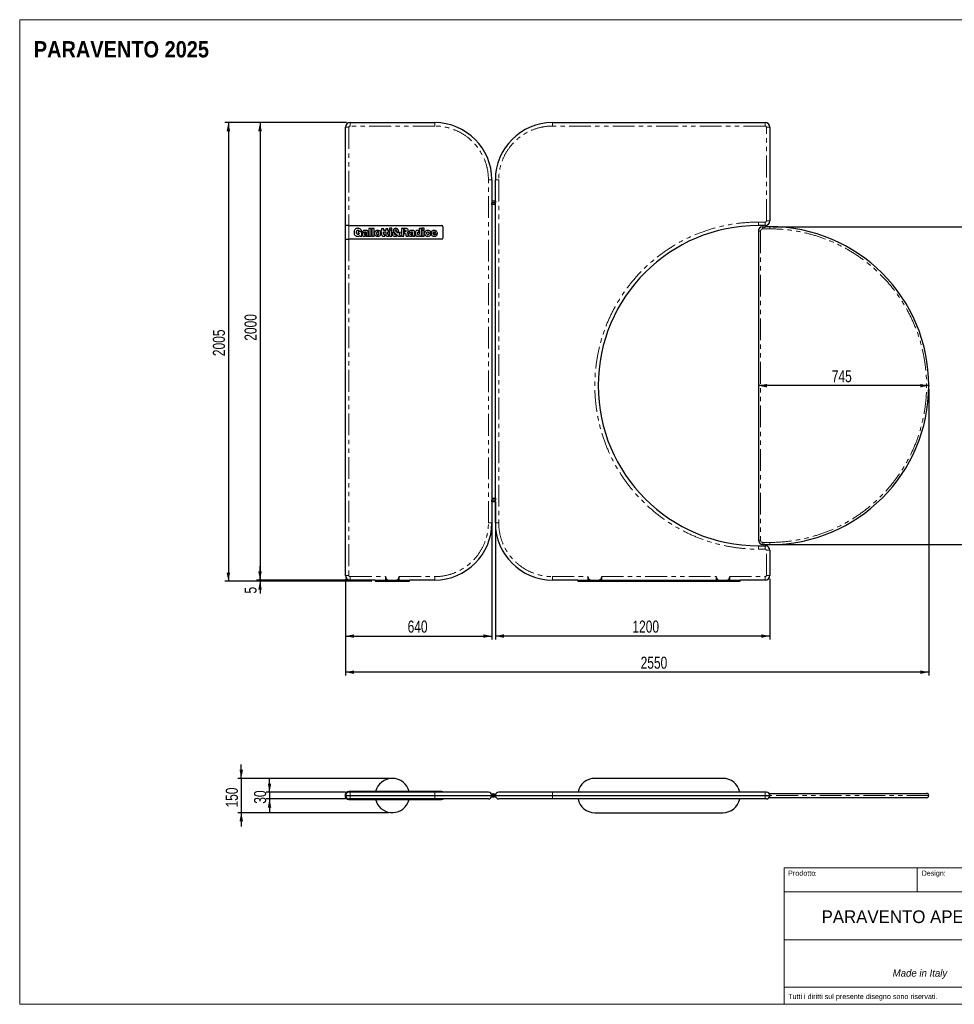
# Model space of a CAD drawing. Header units: millimetres. Extents: x 75 to 6225, y 75 to 4380.
# Tile 1 of 2: x 75 to 4161, y 75 to 4380. Entities that reach past the tile are written whole.
import ezdxf

# ---------------------------------------------------------------- set-up
doc = ezdxf.new("R2010")
doc.units = ezdxf.units.MM
doc.header["$LTSCALE"] = 15
doc.header["$PDSIZE"] = -1
doc.linetypes.add('PHANTOM', pattern=[12.7, 6.35, -1.27, 1.27, -1.27, 1.27, -1.27])
doc.layers.add('ANNOTAZIONI', color=8, linetype='Continuous')
doc.styles.add('SLDTEXTSTYLE1', font='GOTHICB.TTF', dxfattribs={"width": 0.913})
doc.styles.add('SLDTEXTSTYLE2', font='GOTHIC.TTF', dxfattribs={"width": 0.913})
doc.styles.add('SLDTEXTSTYLE3', font='ARIAL.TTF', dxfattribs={"width": 0.948})
doc.styles.add('SLDTEXTSTYLE4', font='ARIALI.TTF', dxfattribs={"width": 0.948})
doc.styles.add('SLDTEXTSTYLE5', font='ARIALN.TTF', dxfattribs={"width": 0.87})
doc.dimstyles.new('SLDDIMSTYLE0', dxfattribs={"dimtxt": 52.5, "dimasz": 37.5, "dimexe": 0, "dimexo": 0.0625, "dimgap": 13.125, "dimtad": 1, "dimdec": 0, "dimrnd": 1e-09, "dimzin": 12, "dimdsep": 46, "dimtxsty": 'SLDTEXTSTYLE5', "dimsah": 1, "dimcen": 0.09, "dimadec": 0, "dimazin": 3, "dimtfac": 1, "dimtdec": 0, "dimtofl": 0, "dimtmove": 0, "dimatfit": 3, "dimfxl": 1, "dimfrac": 2, "dimtolj": 1, "dimtzin": 12, "dimarcsym": 0})
doc.dimstyles.new('SLDDIMSTYLE1', dxfattribs={"dimtxt": 52.5, "dimasz": 37.5, "dimexe": 0, "dimexo": 0.0625, "dimgap": 13.125, "dimtad": 1, "dimdec": 1, "dimrnd": 1e-09, "dimzin": 12, "dimdsep": 46, "dimtxsty": 'SLDTEXTSTYLE5', "dimsah": 1, "dimcen": 0.09, "dimadec": 0, "dimazin": 3, "dimtfac": 1, "dimtdec": 1, "dimtofl": 0, "dimtmove": 0, "dimatfit": 3, "dimfxl": 1, "dimfrac": 2, "dimtolj": 1, "dimtzin": 12, "dimarcsym": 0})
doc.dimstyles.new('SLDDIMSTYLE2', dxfattribs={"dimtxt": 52.5, "dimasz": 37.5, "dimexe": 0, "dimexo": 0.0625, "dimgap": 13.125, "dimtad": 1, "dimdec": 1, "dimrnd": 1e-09, "dimzin": 12, "dimdsep": 46, "dimtxsty": 'SLDTEXTSTYLE5', "dimsah": 1, "dimcen": 0.09, "dimadec": 0, "dimazin": 3, "dimtfac": 1, "dimtdec": 1, "dimtmove": 0, "dimatfit": 0, "dimfxl": 1, "dimfrac": 2, "dimtolj": 1, "dimtzin": 12, "dimarcsym": 0})

# ---------------------------------------------------------------- blocks, each defined once
blk = doc.blocks.new('_D')
at = {"layer": 'ANNOTAZIONI'}
for p, q in [((4049.7, 2765), (4049.7, 1512.2)), ((1499.4, 1935), (1499.4, 1512.2)), ((4049.7, 1527.2), (1499.4, 1527.2))]:
    blk.add_line(p, q, dxfattribs=at)
for points in [[(1499.4, 1527.2), (1536.9, 1519.6), (1536.9, 1534.8)], [(4049.7, 1527.2), (4012.2, 1534.8), (4012.2, 1519.6)]]:
    blk.add_solid(points, dxfattribs=at)
at = {"layer": 'ANNOTAZIONI', "insert": (2790, 1594.9), "char_height": 52.5, "attachment_point": 1, "style": 'SLDTEXTSTYLE5'}
blk.add_mtext('2550', dxfattribs=at)
blk = doc.blocks.new('_D_1')
at = {"layer": 'ANNOTAZIONI'}
for p, q in [((4049.7, 2779.9), (3304.7, 2779.9)), ((4049.7, 2765), (4049.7, 2764.9))]:
    blk.add_line(p, q, dxfattribs=at)
for points in [[(3304.7, 2779.9), (3342.2, 2772.2), (3342.2, 2787.5)], [(4049.7, 2779.9), (4012.2, 2787.5), (4012.2, 2772.2)]]:
    blk.add_solid(points, dxfattribs=at)
at = {"layer": 'ANNOTAZIONI', "insert": (3625.8, 2847.5), "char_height": 52.5, "attachment_point": 1, "style": 'SLDTEXTSTYLE5'}
blk.add_mtext('745', dxfattribs=at)
blk = doc.blocks.new('_D_2')
at = {"layer": 'ANNOTAZIONI'}
for p, q in [((1125.8, 1930), (1125.8, 1990)), ((1614.4, 1930), (1110.8, 1930)), ((1614.4, 1925), (1110.8, 1925)), ((1125.8, 1930), (1125.8, 1925)), ((1125.8, 1925), (1125.8, 1871.1))]:
    blk.add_line(p, q, dxfattribs=at)
for points in [[(1125.8, 1930), (1133.5, 1967.5), (1118.2, 1967.5)], [(1125.8, 1925), (1118.2, 1887.5), (1133.5, 1887.5)]]:
    blk.add_solid(points, dxfattribs=at)
at = {"layer": 'ANNOTAZIONI', "insert": (1058.2, 1871.1), "char_height": 52.5, "attachment_point": 1, "rotation": 90, "style": 'SLDTEXTSTYLE5'}
blk.add_mtext('5', dxfattribs=at)
blk = doc.blocks.new('_D_3')
at = {"layer": 'ANNOTAZIONI'}
for p, q in [((1504.4, 3930), (1110.8, 3930)), ((1125.8, 3930), (1125.8, 1930)), ((1504.4, 1930), (1110.8, 1930))]:
    blk.add_line(p, q, dxfattribs=at)
for points in [[(1125.8, 3930), (1118.2, 3892.5), (1133.5, 3892.5)], [(1125.8, 1930), (1133.5, 1967.5), (1118.2, 1967.5)]]:
    blk.add_solid(points, dxfattribs=at)
at = {"layer": 'ANNOTAZIONI', "insert": (1058.2, 2976.4), "char_height": 52.5, "attachment_point": 1, "rotation": 90, "style": 'SLDTEXTSTYLE5'}
blk.add_mtext('2000', dxfattribs=at)
blk = doc.blocks.new('_D_4')
at = {"layer": 'ANNOTAZIONI'}
for p, q in [((1504.4, 3930), (972.4, 3930)), ((987.4, 3930), (987.4, 1925)), ((1614.4, 1925), (972.4, 1925))]:
    blk.add_line(p, q, dxfattribs=at)
for points in [[(987.4, 3930), (979.8, 3892.5), (995.1, 3892.5)], [(987.4, 1925), (995.1, 1962.5), (979.8, 1962.5)]]:
    blk.add_solid(points, dxfattribs=at)
at = {"layer": 'ANNOTAZIONI', "insert": (919.8, 2909), "char_height": 52.5, "attachment_point": 1, "rotation": 90, "style": 'SLDTEXTSTYLE5'}
blk.add_mtext('2005', dxfattribs=at)
blk = doc.blocks.new('_D_5')
at = {"layer": 'ANNOTAZIONI'}
for p, q in [((2139.4, 2264.5), (2139.4, 1670)), ((1499.4, 1935), (1499.4, 1670)), ((1499.4, 1685), (2139.4, 1685))]:
    blk.add_line(p, q, dxfattribs=at)
for points in [[(1499.4, 1685), (1536.9, 1677.3), (1536.9, 1692.6)], [(2139.4, 1685), (2101.9, 1692.6), (2101.9, 1677.3)]]:
    blk.add_solid(points, dxfattribs=at)
at = {"layer": 'ANNOTAZIONI', "insert": (1771.2, 1752.6), "char_height": 52.5, "attachment_point": 1, "style": 'SLDTEXTSTYLE5'}
blk.add_mtext('640', dxfattribs=at)
blk = doc.blocks.new('_D_6')
at = {"layer": 'ANNOTAZIONI'}
for p, q in [((2154.7, 2273.5), (2154.7, 1670)), ((3354.7, 1935), (3354.7, 1670)), ((3354.7, 1685), (2154.7, 1685))]:
    blk.add_line(p, q, dxfattribs=at)
for points in [[(2154.7, 1685), (2192.2, 1677.3), (2192.2, 1692.6)], [(3354.7, 1685), (3317.2, 1692.6), (3317.2, 1677.3)]]:
    blk.add_solid(points, dxfattribs=at)
at = {"layer": 'ANNOTAZIONI', "insert": (2754.1, 1752.6), "char_height": 52.5, "attachment_point": 1, "style": 'SLDTEXTSTYLE5'}
blk.add_mtext('1200', dxfattribs=at)
blk = doc.blocks.new('_D_7')
at = {"layer": 'ANNOTAZIONI'}
for p, q in [((3369.7, 3475), (4394.7, 3475)), ((4379.7, 3475), (4379.7, 2085)), ((3369.7, 2085), (4394.7, 2085))]:
    blk.add_line(p, q, dxfattribs=at)
for points in [[(4379.7, 3475), (4372.1, 3437.5), (4387.3, 3437.5)], [(4379.7, 2085), (4387.3, 2122.5), (4372.1, 2122.5)]]:
    blk.add_solid(points, dxfattribs=at)
at = {"layer": 'ANNOTAZIONI', "insert": (4312, 2705.2), "char_height": 52.5, "attachment_point": 1, "rotation": 90, "style": 'SLDTEXTSTYLE5'}
blk.add_mtext('1390', dxfattribs=at)
blk = doc.blocks.new('_D_8')
at = {"layer": 'ANNOTAZIONI'}
for p, q in [((1043.8, 1062.9), (1043.8, 1122.9)), ((1689.4, 1062.9), (1028.8, 1062.9)), ((1043.8, 1062.9), (1043.8, 912.9)), ((1689.4, 912.9), (1028.8, 912.9)), ((1043.8, 912.9), (1043.8, 852.9))]:
    blk.add_line(p, q, dxfattribs=at)
for points in [[(1043.8, 1062.9), (1051.5, 1100.4), (1036.2, 1100.4)], [(1043.8, 912.9), (1036.2, 875.4), (1051.5, 875.4)]]:
    blk.add_solid(points, dxfattribs=at)
at = {"layer": 'ANNOTAZIONI', "insert": (976.2, 935.5), "char_height": 52.5, "attachment_point": 1, "rotation": 90, "style": 'SLDTEXTSTYLE5'}
blk.add_mtext('150', dxfattribs=at)
blk = doc.blocks.new('_D_9')
at = {"layer": 'ANNOTAZIONI'}
for p, q in [((1167.4, 1002.9), (1167.4, 1062.9)), ((1499.4, 1002.9), (1152.4, 1002.9)), ((1167.4, 1002.9), (1167.4, 972.9)), ((1499.4, 972.9), (1152.4, 972.9)), ((1167.4, 972.9), (1167.4, 912.9))]:
    blk.add_line(p, q, dxfattribs=at)
for points in [[(1167.4, 1002.9), (1175.1, 1040.4), (1159.8, 1040.4)], [(1167.4, 972.9), (1159.8, 935.4), (1175.1, 935.4)]]:
    blk.add_solid(points, dxfattribs=at)
at = {"layer": 'ANNOTAZIONI', "insert": (1099.8, 952), "char_height": 52.5, "attachment_point": 1, "rotation": 90, "style": 'SLDTEXTSTYLE5'}
blk.add_mtext('30', dxfattribs=at)

msp = doc.modelspace()

# ---------------------------------------------------------------- linework, layer by layer
at = {"color": 7, "linetype": 'Continuous', "lineweight": 18}
for p, q in [((6225, 4380), (75, 4380)), ((75, 4380), (75, 75)), ((3417.02, 75), (3417.02, 671.26)), ((3417.02, 671.26), (6225, 671.26)), ((3998.78, 671.26), (3998.78, 566.49)), ((3417.02, 566.49), (5453.55, 566.49)), ((4593.36, 356.94), (3417.02, 356.94)), ((3417, 150), (6225.01, 150)), ((75, 75), (6225, 75))]:
    msp.add_line(p, q, dxfattribs=at)
at = {"color": 7, "linetype": 'Continuous', "lineweight": 25}
for p, q in [((1519.44, 3929.96), (1889.44, 3929.96)), ((2404.68, 3929.96), (3334.68, 3929.96)), ((1499.44, 3479.96), (1499.44, 3909.96)), ((3354.68, 3909.96), (3354.68, 3499.96)), ((2139.44, 3679.96), (2139.44, 3579.46)), ((2154.68, 3588.46), (2154.68, 3679.96)), ((2137.71, 3579.46), (2139.02, 3579.46)), ((2137.71, 3579.46), (2137.71, 3571.46)), ((2139.02, 3579.46), (2137.85, 3579.46)), ((2140.88, 3579.46), (2139.02, 3579.46)), ((2140.06, 3588.46), (2140.06, 3580.46)), ((2140.06, 3588.46), (2153.24, 3588.46)), ((2140.06, 3580.46), (2153.24, 3580.46)), ((2154.06, 3579.46), (2140.88, 3579.46)), ((2153.24, 3588.46), (2155.1, 3588.46)), ((2153.24, 3580.46), (2155.1, 3580.46)), ((2154.06, 3571.46), (2154.06, 3579.46)), ((2154.68, 2288.46), (2154.68, 3580.46)), ((2155.1, 3588.46), (2156.27, 3588.46)), ((2155.1, 3588.46), (2156.42, 3588.46)), ((2155.1, 3580.46), (2156.27, 3580.46)), ((2155.1, 3580.46), (2156.42, 3580.46)), ((2156.42, 3580.46), (2156.42, 3588.46)), ((2137.71, 3571.46), (2139.02, 3571.46)), ((2139.02, 3571.46), (2137.85, 3571.46)), ((2140.88, 3571.46), (2139.02, 3571.46)), ((2139.44, 3571.46), (2139.44, 2279.46)), ((2154.06, 3571.46), (2140.88, 3571.46)), ((1497.44, 3479.96), (1497.44, 3419.96)), ((1514.44, 3479.96), (1497.44, 3479.96)), ((1514.44, 3479.96), (1919.44, 3479.96)), ((1570.32, 3452.05), (1555.41, 3452.05)), ((1555.41, 3452.05), (1555.41, 3444.84)), ((1555.41, 3444.84), (1560.21, 3444.84)), ((1559.57, 3455.55), (1569.91, 3455.55)), ((1570.32, 3433.67), (1570.32, 3452.05)), ((1573.58, 3450.52), (1582.81, 3450.52)), ((1587.85, 3443.91), (1587.85, 3449.23)), ((1589.32, 3450.89), (1589.34, 3443.87)), ((1611.75, 3467), (1602.14, 3467)), ((1602.14, 3467), (1602.14, 3433.76)), ((1611.75, 3433.76), (1611.75, 3467)), ((1624.64, 3467), (1615.05, 3467)), ((1615.05, 3467), (1615.05, 3433.76)), ((1624.64, 3433.76), (1624.64, 3467)), ((1639.7, 3452.09), (1639.7, 3458.63)), ((1641.2, 3458.63), (1641.2, 3452.15)), ((1657.62, 3457.96), (1654.06, 3457.96)), ((1654.06, 3457.96), (1654.06, 3452.41)), ((1654.06, 3452.41), (1657.47, 3452.41)), ((1667.08, 3465.48), (1657.62, 3465.48)), ((1657.62, 3465.48), (1657.62, 3457.96)), ((1667.08, 3457.96), (1667.08, 3465.48)), ((1675.65, 3457.96), (1667.08, 3457.96)), ((1667.08, 3452.41), (1675.52, 3452.41)), ((1685.1, 3465.48), (1675.65, 3465.48)), ((1675.65, 3465.48), (1675.65, 3457.96)), ((1685.1, 3457.96), (1685.1, 3465.48)), ((1689.74, 3457.96), (1685.1, 3457.96)), ((1685.1, 3452.41), (1689.74, 3452.41)), ((1689.74, 3452.41), (1689.74, 3457.96)), ((1701.93, 3467.88), (1692.34, 3467.88)), ((1692.34, 3467.88), (1692.34, 3461.04)), ((1692.34, 3461.04), (1701.93, 3461.04)), ((1701.93, 3457.96), (1692.34, 3457.96)), ((1692.34, 3457.96), (1692.34, 3433.76)), ((1701.93, 3461.04), (1701.93, 3467.88)), ((1701.93, 3433.76), (1701.93, 3457.96)), ((1715.91, 3446.19), (1710.06, 3451.7)), ((1711.42, 3452.47), (1717.28, 3446.96)), ((1717.28, 3446.96), (1721.57, 3442.44)), ((1725.55, 3449.83), (1719.68, 3454.87)), ((1721.12, 3455.61), (1726.86, 3450.64)), ((1728.41, 3446.88), (1725.55, 3449.83)), ((1739.35, 3449.65), (1730.59, 3449.65)), ((1754.67, 3467), (1743.77, 3467)), ((1743.77, 3467), (1743.77, 3433.76)), ((1754.67, 3433.76), (1754.67, 3467)), ((1756.17, 3467), (1756.17, 3459.25)), ((1756.17, 3452.64), (1756.17, 3445.35)), ((1777.03, 3450.52), (1786.27, 3450.52)), ((1791.3, 3443.92), (1791.3, 3449.23)), ((1792.77, 3450.89), (1792.8, 3443.87)), ((1820.2, 3450.53), (1820.2, 3456.97)), ((1821.71, 3455.5), (1821.7, 3455.51)), ((1821.7, 3455.51), (1821.7, 3448.2)), ((1831.31, 3467), (1821.71, 3467)), ((1821.71, 3467), (1821.71, 3455.5)), ((1831.31, 3433.76), (1831.31, 3467)), ((1843.54, 3467.88), (1833.94, 3467.88)), ((1833.94, 3467.88), (1833.94, 3461.04)), ((1833.94, 3461.04), (1843.54, 3461.04)), ((1843.54, 3457.96), (1833.94, 3457.96)), ((1833.94, 3457.96), (1833.94, 3433.76)), ((1843.54, 3461.04), (1843.54, 3467.88)), ((1843.54, 3433.76), (1843.54, 3457.96)), ((1862.76, 3448.72), (1872.5, 3448.72)), ((1892.06, 3448.58), (1884.84, 3448.58)), ((1884.84, 3448.58), (1884.84, 3443.68)), ((1924.44, 3474.96), (1924.44, 3424.96)), ((3325.68, 3479.96), (3304.68, 3479.96)), ((3304.68, 3454.96), (3304.68, 2104.96)), ((3321.68, 3474.96), (3321.88, 3474.77)), ((3321.68, 3474.96), (3337.68, 3474.96)), ((3328.27, 3472.96), (3331.1, 3472.96)), ((3334.68, 3479.96), (3333.68, 3479.96)), ((3354.68, 3474.96), (3337.68, 3474.96)), ((1497.44, 3419.96), (1514.44, 3419.96)), ((1499.44, 1949.96), (1499.44, 3419.96)), ((1919.44, 3419.96), (1514.44, 3419.96)), ((1562.89, 3436.95), (1563.31, 3433.67)), ((1563.31, 3433.67), (1570.32, 3433.67)), ((1588.33, 3436.35), (1587.98, 3439.55)), ((1588.52, 3435.27), (1588.33, 3436.35)), ((1589.34, 3443.87), (1589.35, 3443.81)), ((1589.35, 3443.81), (1589.35, 3443.19)), ((1589.83, 3436.35), (1589.95, 3435.65)), ((1589.95, 3435.65), (1590.01, 3435.33)), ((1590.01, 3435.33), (1590.08, 3434.9)), ((1590.08, 3434.9), (1590.16, 3434.47)), ((1590.16, 3434.47), (1590.18, 3434.35)), ((1590.18, 3434.35), (1590.24, 3434.05)), ((1590.24, 3434.05), (1590.28, 3433.79)), ((1590.28, 3433.79), (1590.29, 3433.76)), ((1590.29, 3433.76), (1600.21, 3433.76)), ((1600.21, 3433.76), (1600.21, 3434.23)), ((1602.14, 3433.76), (1611.75, 3433.76)), ((1615.05, 3433.76), (1624.64, 3433.76)), ((1639.7, 3433.08), (1639.7, 3439.61)), ((1641.2, 3439.6), (1641.2, 3433.08)), ((1671.6, 3433.76), (1671.6, 3440.65)), ((1689.63, 3433.76), (1689.63, 3440.65)), ((1692.34, 3433.76), (1701.93, 3433.76)), ((1720.68, 3441.2), (1720.61, 3441.16)), ((1725.92, 3435.67), (1720.68, 3441.2)), ((1721.57, 3442.44), (1721.61, 3442.39)), ((1721.61, 3442.39), (1727.14, 3436.56)), ((1727.14, 3436.56), (1727.17, 3436.58)), ((1727.17, 3436.58), (1729.79, 3433.76)), ((1729.79, 3433.76), (1741.34, 3433.76)), ((1741.34, 3433.76), (1733.76, 3441.56)), ((1743.77, 3433.76), (1754.67, 3433.76)), ((1764.36, 3433.76), (1775.4, 3433.76)), ((1775.4, 3433.76), (1775.4, 3434.77)), ((1791.78, 3436.35), (1791.43, 3439.56)), ((1791.97, 3435.28), (1791.78, 3436.35)), ((1792.8, 3443.87), (1792.8, 3443.82)), ((1792.8, 3443.82), (1792.8, 3443.19)), ((1793.28, 3436.35), (1793.4, 3435.7)), ((1793.4, 3435.7), (1793.48, 3435.25)), ((1793.48, 3435.25), (1793.55, 3434.83)), ((1793.55, 3434.83), (1793.63, 3434.4)), ((1793.63, 3434.4), (1793.63, 3434.39)), ((1793.63, 3434.39), (1793.69, 3434.06)), ((1793.69, 3434.06), (1793.74, 3433.79)), ((1793.74, 3433.79), (1793.74, 3433.76)), ((1793.74, 3433.76), (1803.67, 3433.76)), ((1803.67, 3433.76), (1803.67, 3434.23)), ((1822.69, 3437), (1822.69, 3433.76)), ((1822.69, 3433.76), (1831.31, 3433.76)), ((1833.94, 3433.76), (1843.54, 3433.76)), ((1872.68, 3443.14), (1862.99, 3443.14)), ((1884.84, 3443.68), (1901.67, 3443.68)), ((1900.88, 3441.05), (1891.7, 3441.05)), ((2140.06, 2288.46), (2140.06, 2280.46)), ((2140.06, 2288.46), (2153.24, 2288.46)), ((2153.24, 2288.46), (2155.1, 2288.46)), ((2155.1, 2288.46), (2156.27, 2288.46)), ((2155.1, 2288.46), (2156.42, 2288.46)), ((2156.42, 2280.46), (2156.42, 2288.46)), ((2137.71, 2279.46), (2139.02, 2279.46)), ((2137.71, 2279.46), (2137.71, 2271.46)), ((2137.71, 2271.46), (2139.02, 2271.46)), ((2139.02, 2279.46), (2137.85, 2279.46)), ((2139.02, 2271.46), (2137.85, 2271.46)), ((2140.88, 2279.46), (2139.02, 2279.46)), ((2140.88, 2271.46), (2139.02, 2271.46)), ((2139.44, 2271.46), (2139.44, 2179.96)), ((2140.06, 2280.46), (2153.24, 2280.46)), ((2154.06, 2279.46), (2140.88, 2279.46)), ((2154.06, 2271.46), (2140.88, 2271.46)), ((2153.24, 2280.46), (2155.1, 2280.46)), ((2154.06, 2271.46), (2154.06, 2279.46)), ((2154.68, 2179.96), (2154.68, 2280.46)), ((2155.1, 2280.46), (2156.27, 2280.46)), ((2155.1, 2280.46), (2156.42, 2280.46)), ((3304.68, 2079.96), (3321.68, 2079.96)), ((3321.68, 2079.96), (3324.7, 2079.96)), ((3324.68, 2084.96), (3325.68, 2084.96)), ((3324.7, 2079.96), (3337.68, 2079.96)), ((3333.68, 2084.96), (3354.68, 2084.96)), ((3337.49, 2079.77), (3337.68, 2079.96)), ((3354.68, 2059.96), (3354.68, 1949.96)), ((1629.44, 1929.96), (1519.44, 1929.96)), ((1629.44, 1929.96), (1629.44, 1924.96)), ((1629.44, 1929.96), (1772.22, 1929.96)), ((1629.44, 1924.96), (1772.22, 1924.96)), ((1772.22, 1929.96), (1779.44, 1929.96)), ((1772.22, 1924.96), (1779.44, 1924.96)), ((1779.44, 1924.96), (1779.44, 1929.96)), ((1889.44, 1929.96), (1779.44, 1929.96)), ((2514.68, 1929.96), (2404.68, 1929.96)), ((2514.68, 1929.96), (2514.68, 1924.96)), ((2514.68, 1929.96), (2589.68, 1929.96)), ((2514.68, 1924.96), (2589.68, 1924.96)), ((2589.68, 1929.96), (3149.68, 1929.96)), ((2589.68, 1924.96), (3149.68, 1924.96)), ((3149.68, 1929.96), (3224.68, 1929.96)), ((3149.68, 1924.96), (3224.68, 1924.96)), ((3224.68, 1924.96), (3224.68, 1929.96)), ((3325.68, 1929.96), (3224.68, 1929.96)), ((3334.68, 1929.96), (3333.68, 1929.96)), ((3149.68, 1062.87), (2589.68, 1062.87)), ((1919.44, 1004.87), (1514.44, 1004.87)), ((1919.44, 1003.37), (1514.44, 1003.37)), ((1519.44, 1002.87), (1514.44, 1002.87)), ((1889.44, 1002.87), (1519.44, 1002.87)), ((1631.06, 1003.37), (1630.96, 1002.87)), ((1777.93, 1002.87), (1777.82, 1003.37)), ((2124.44, 1002.87), (1889.44, 1002.87)), ((1919.44, 1004.87), (1924.44, 1004.87)), ((1924.44, 1003.37), (1919.44, 1003.37)), ((1924.44, 1004.87), (1924.44, 1003.37)), ((2404.68, 1002.87), (2169.68, 1002.87)), ((3334.68, 1002.87), (2404.68, 1002.87)), ((3339.68, 1002.87), (3334.68, 1002.87)), ((3351.29, 997.37), (3354.68, 997.37)), ((3354.68, 997.37), (4040.18, 997.37)), ((1499.44, 987.87), (1519.44, 987.87)), ((1519.44, 972.87), (1514.44, 972.87)), ((1514.44, 972.37), (1919.44, 972.37)), ((1514.44, 970.87), (1919.44, 970.87)), ((1519.44, 987.87), (1889.44, 987.87)), ((1889.44, 972.87), (1519.44, 972.87)), ((1630.96, 972.87), (1631.06, 972.37)), ((1777.82, 972.37), (1777.93, 972.87)), ((1889.44, 987.87), (2139.44, 987.87)), ((2124.44, 972.87), (1889.44, 972.87)), ((1919.44, 972.37), (1924.44, 972.37)), ((1924.44, 970.87), (1919.44, 970.87)), ((1924.44, 972.37), (1924.44, 970.87)), ((2154.68, 987.87), (2404.68, 987.87)), ((2404.68, 972.87), (2169.68, 972.87)), ((2404.68, 987.87), (3334.68, 987.87)), ((3334.68, 972.87), (2404.68, 972.87)), ((3334.68, 987.87), (3354.68, 987.87)), ((3339.68, 972.87), (3334.68, 972.87)), ((3354.68, 978.37), (3351.29, 978.37)), ((4040.18, 978.37), (3354.68, 978.37)), ((2589.68, 912.87), (3149.68, 912.87))]:
    msp.add_line(p, q, dxfattribs=at)
at = {"color": 8, "linetype": 'PHANTOM', "lineweight": 18}
for p, q in [((1519.44, 3914.96), (1519.44, 3929.96)), ((1889.44, 3914.96), (1889.44, 3929.96)), ((2404.68, 3914.96), (2404.68, 3929.96)), ((3334.68, 3914.96), (3334.68, 3929.96)), ((1514.44, 3909.96), (1499.44, 3909.96)), ((1514.44, 3909.96), (1514.44, 3479.96)), ((1889.44, 3914.96), (1519.44, 3914.96)), ((3334.68, 3914.96), (2404.68, 3914.96)), ((3339.68, 3499.96), (3339.68, 3909.96)), ((3339.68, 3909.96), (3354.68, 3909.96)), ((2124.44, 2179.96), (2124.44, 3679.96)), ((2124.44, 3679.96), (2139.44, 3679.96)), ((2169.68, 3679.96), (2154.68, 3679.96)), ((2169.68, 3679.96), (2169.68, 2179.96)), ((2137.85, 3579.46), (2137.85, 3571.46)), ((2139.02, 3571.46), (2139.02, 3579.46)), ((2140.88, 3571.46), (2140.88, 3579.46)), ((2153.24, 3588.46), (2153.24, 3580.46)), ((2155.1, 3588.46), (2155.1, 3580.46)), ((2156.27, 3580.46), (2156.27, 3588.46)), ((3304.68, 3494.96), (3334.68, 3494.96)), ((3304.68, 3494.96), (3304.68, 3479.96)), ((3334.68, 3494.96), (3334.68, 3479.96)), ((3339.68, 3499.96), (3354.68, 3499.96)), ((1514.44, 3419.96), (1514.44, 3479.96)), ((3304.68, 3454.96), (3314.18, 3454.96)), ((3314.18, 3454.96), (3314.18, 2104.96)), ((3324.68, 3465.46), (3324.68, 3473.77)), ((3354.68, 3465.46), (3324.68, 3465.46)), ((3354.68, 3465.46), (3354.68, 3474.96)), ((1514.44, 3419.96), (1514.44, 1949.96)), ((2153.24, 2288.46), (2153.24, 2280.46)), ((2155.1, 2288.46), (2155.1, 2280.46)), ((2156.27, 2280.46), (2156.27, 2288.46)), ((2137.85, 2279.46), (2137.85, 2271.46)), ((2139.02, 2271.46), (2139.02, 2279.46)), ((2140.88, 2271.46), (2140.88, 2279.46)), ((2124.44, 2179.96), (2139.44, 2179.96)), ((2169.68, 2179.96), (2154.68, 2179.96)), ((3304.68, 2104.96), (3314.18, 2104.96)), ((3304.68, 2064.96), (3304.68, 2079.96)), ((3324.68, 2084.96), (3324.68, 2094.46)), ((3324.68, 2094.46), (3354.68, 2094.46)), ((3334.68, 2064.96), (3334.68, 2079.08)), ((3354.68, 2094.46), (3354.68, 2084.96)), ((3334.68, 2064.96), (3304.68, 2064.96)), ((3339.68, 1949.96), (3339.68, 2059.96)), ((3339.68, 2059.96), (3354.68, 2059.96)), ((1514.44, 1949.96), (1499.44, 1949.96)), ((1519.44, 1944.96), (1674.44, 1944.96)), ((1519.44, 1944.96), (1519.44, 1929.96)), ((1674.44, 1929.96), (1674.44, 1944.96)), ((1734.44, 1944.96), (1889.44, 1944.96)), ((1734.44, 1944.96), (1734.44, 1929.96)), ((1889.44, 1944.96), (1889.44, 1929.96)), ((2404.68, 1944.96), (2559.68, 1944.96)), ((2404.68, 1944.96), (2404.68, 1929.96)), ((2559.68, 1929.96), (2559.68, 1944.96)), ((2619.68, 1944.96), (2619.68, 1929.96)), ((2619.68, 1944.96), (3119.68, 1944.96)), ((3119.68, 1929.96), (3119.68, 1944.96)), ((3179.68, 1944.96), (3179.68, 1929.96)), ((3179.68, 1944.96), (3334.68, 1944.96)), ((3334.68, 1944.96), (3334.68, 1929.96)), ((3339.68, 1949.96), (3354.68, 1949.96)), ((2589.68, 1929.96), (2589.68, 1924.96)), ((3149.68, 1929.96), (3149.68, 1924.96)), ((1519.44, 1002.87), (1519.44, 987.87)), ((1889.44, 1002.87), (1889.44, 987.87)), ((1919.44, 1003.37), (1919.44, 1004.87)), ((2404.68, 1002.87), (2404.68, 987.87)), ((3334.68, 1002.87), (3334.68, 987.87)), ((3354.68, 987.87), (3354.68, 997.37)), ((1519.44, 972.87), (1519.44, 987.87)), ((1889.44, 972.87), (1889.44, 987.87)), ((1919.44, 970.87), (1919.44, 972.37)), ((2404.68, 972.87), (2404.68, 987.87)), ((3334.68, 972.87), (3334.68, 987.87)), ((3354.68, 978.37), (3354.68, 987.87)), ((4049.68, 987.87), (3354.68, 987.87))]:
    msp.add_line(p, q, dxfattribs=at)
at = {"color": 7, "linetype": 'Continuous', "lineweight": 25, "flags": 128}
for points in [[(1569.91, 3455.55), (1569.19, 3458.4), (1568.01, 3460.92), (1566.44, 3463.04), (1564.53, 3464.78), (1562.3, 3466.13), (1559.8, 3467.1), (1558.47, 3467.44), (1557.08, 3467.68), (1555.64, 3467.83), (1554.16, 3467.88), (1550.33, 3467.54), (1546.91, 3466.57), (1543.93, 3465.01), (1541.43, 3462.9), (1539.43, 3460.3), (1537.97, 3457.24), (1537.3, 3454.98), (1536.9, 3452.54), (1536.76, 3449.96), (1537.1, 3445.9), (1538.08, 3442.41), (1539.62, 3439.47), (1541.63, 3437.08), (1544.04, 3435.23), (1546.78, 3433.92), (1547.93, 3433.55), (1549.13, 3433.25), (1550.36, 3433.05), (1551.61, 3432.92), (1552.88, 3432.88), (1556.25, 3433.19), (1557.77, 3433.58), (1559.16, 3434.12), (1561.19, 3435.33), (1562.89, 3436.95)], [(1560.21, 3444.84), (1559.92, 3444.03), (1559.42, 3443.27), (1558.05, 3442.07), (1556.36, 3441.29), (1554.63, 3441.01), (1552.79, 3441.2), (1551.22, 3441.76), (1550.03, 3442.6), (1549.08, 3443.75), (1547.97, 3446.62), (1547.66, 3450.01), (1548.04, 3454.01), (1549.21, 3457.08), (1550.1, 3458.23), (1551.19, 3459.06), (1552.49, 3459.58), (1553.98, 3459.76), (1555.93, 3459.48), (1557.53, 3458.67), (1558.76, 3457.36), (1559.57, 3455.55)], [(1587.85, 3449.23), (1586.02, 3448.77), (1583.63, 3448.44), (1581.04, 3448.1), (1579.06, 3447.74), (1577.16, 3447.2), (1575.44, 3446.42), (1574.66, 3445.91), (1573.98, 3445.33), (1572.85, 3443.81), (1572.48, 3442.92), (1572.24, 3441.94), (1572.11, 3440.49), (1572.15, 3439.46), (1572.29, 3438.61), (1573.19, 3436.45), (1574.7, 3434.83), (1576.71, 3433.75), (1579.05, 3433.18), (1581.3, 3433.08), (1582.9, 3433.18), (1584.43, 3433.43), (1585.83, 3433.84), (1588.52, 3435.27)], [(1600.21, 3434.23), (1599.44, 3435.01), (1599.06, 3435.77), (1598.97, 3436.19), (1598.93, 3436.64), (1598.92, 3436.94), (1598.92, 3437.35), (1598.92, 3443.15), (1598.92, 3446.24), (1598.92, 3447.79), (1598.92, 3448.22), (1598.92, 3448.41), (1598.92, 3448.49), (1598.92, 3448.53), (1598.92, 3448.55), (1598.92, 3448.55), (1598.92, 3448.56), (1598.92, 3448.56), (1598.92, 3448.56), (1598.92, 3448.56), (1598.92, 3448.56), (1598.92, 3449.11), (1598.91, 3449.6), (1598.9, 3450.02), (1598.8, 3451.53), (1598.58, 3452.87), (1598.2, 3454.09), (1597.21, 3455.73), (1596.47, 3456.44), (1595.58, 3457.04), (1594.46, 3457.57), (1593.15, 3457.99), (1591.58, 3458.31), (1589.78, 3458.53), (1587, 3458.64), (1584.43, 3458.58), (1582.22, 3458.36), (1579.46, 3457.78), (1577.24, 3456.88), (1575.6, 3455.71), (1574.45, 3454.23), (1573.8, 3452.53), (1573.58, 3450.52)], [(1582.81, 3450.52), (1582.95, 3451.17), (1583.21, 3451.71), (1583.58, 3452.14), (1584.08, 3452.47), (1585.12, 3452.79), (1586.18, 3452.86), (1588.13, 3452.53), (1588.61, 3452.27), (1588.97, 3451.94), (1589.23, 3451.46), (1589.32, 3450.89)], [(1639.7, 3458.63), (1636.91, 3458.33), (1634.39, 3457.63), (1632.17, 3456.54), (1630.29, 3455.07), (1628.77, 3453.23), (1627.64, 3451.03), (1626.94, 3448.47), (1626.7, 3445.58), (1626.96, 3442.76), (1627.69, 3440.29), (1628.87, 3438.18), (1630.43, 3436.43), (1632.34, 3435.05), (1634.55, 3434.02), (1637.02, 3433.37), (1639.7, 3433.08)], [(1639.7, 3439.61), (1638.97, 3439.83), (1638.31, 3440.21), (1637.73, 3440.75), (1637.24, 3441.46), (1636.55, 3443.41), (1636.3, 3446.08), (1636.47, 3448), (1637.03, 3449.82), (1637.5, 3450.63), (1638.08, 3451.28), (1638.83, 3451.8), (1639.7, 3452.09)], [(1641.2, 3433.08), (1643.88, 3433.37), (1646.35, 3434.02), (1648.56, 3435.05), (1650.47, 3436.47), (1652.04, 3438.27), (1653.21, 3440.48), (1653.76, 3442.2), (1654.09, 3444.07), (1654.2, 3446.08), (1653.98, 3448.7), (1653.31, 3451.08), (1652.22, 3453.18), (1650.73, 3454.97), (1648.86, 3456.45), (1646.64, 3457.56), (1644.08, 3458.3), (1641.2, 3458.63)], [(1641.2, 3452.15), (1641.95, 3451.93), (1642.62, 3451.52), (1643.69, 3450.21), (1644.37, 3448.35), (1644.61, 3446.08), (1644.38, 3443.42), (1643.7, 3441.44), (1643.22, 3440.74), (1642.64, 3440.19), (1641.97, 3439.82), (1641.2, 3439.6)], [(1657.47, 3452.41), (1657.47, 3447.18), (1657.47, 3444.56), (1657.47, 3443.26), (1657.47, 3442.89), (1657.47, 3442.73), (1657.47, 3442.66), (1657.47, 3442.63), (1657.47, 3442.61), (1657.47, 3442.61), (1657.47, 3442.6), (1657.47, 3442.6), (1657.47, 3442.6), (1657.47, 3442.6), (1657.47, 3442.6), (1657.48, 3441.35), (1657.49, 3440.9), (1657.49, 3440.72), (1657.5, 3440.65), (1657.5, 3440.61), (1657.5, 3440.6), (1657.5, 3440.59), (1657.5, 3440.59), (1657.5, 3440.59), (1657.5, 3440.59), (1657.5, 3440.59), (1657.7, 3438.33), (1658.17, 3436.58), (1658.99, 3435.29), (1660.27, 3434.4), (1662.07, 3433.86), (1664.51, 3433.61), (1666.49, 3433.57), (1668.8, 3433.63), (1671.6, 3433.76)], [(1671.6, 3440.65), (1670.27, 3440.65), (1670.11, 3440.65), (1668.91, 3440.72), (1668.3, 3440.86), (1667.85, 3441.08), (1667.52, 3441.39), (1667.3, 3441.79), (1667.1, 3442.9), (1667.08, 3443.77), (1667.08, 3447.1), (1667.08, 3452.41)], [(1675.52, 3452.41), (1675.52, 3447.18), (1675.52, 3444.56), (1675.52, 3443.26), (1675.52, 3442.89), (1675.52, 3442.73), (1675.52, 3442.66), (1675.52, 3442.63), (1675.52, 3442.61), (1675.52, 3442.61), (1675.52, 3442.6), (1675.52, 3442.6), (1675.52, 3442.6), (1675.52, 3442.6), (1675.52, 3442.6), (1675.52, 3441.35), (1675.53, 3440.9), (1675.54, 3440.72), (1675.54, 3440.65), (1675.54, 3440.61), (1675.54, 3440.6), (1675.54, 3440.59), (1675.54, 3440.59), (1675.54, 3440.59), (1675.54, 3440.59), (1675.54, 3440.59), (1675.74, 3438.33), (1676.21, 3436.58), (1677.03, 3435.29), (1678.3, 3434.4), (1680.11, 3433.86), (1682.54, 3433.61), (1684.52, 3433.57), (1686.83, 3433.63), (1689.63, 3433.76)], [(1689.63, 3440.65), (1688.3, 3440.65), (1688.13, 3440.65), (1686.94, 3440.72), (1686.34, 3440.86), (1685.88, 3441.08), (1685.55, 3441.38), (1685.33, 3441.78), (1685.12, 3442.89), (1685.1, 3443.77), (1685.1, 3447.1), (1685.1, 3452.41)], [(1710.06, 3451.7), (1708.24, 3450.37), (1706.78, 3448.87), (1705.61, 3447.1), (1704.85, 3445.15), (1704.67, 3444.43), (1704.55, 3443.68), (1704.48, 3442.92), (1704.48, 3441.34), (1704.71, 3439.88), (1705.2, 3438.44), (1705.95, 3437.13), (1706.88, 3436.04), (1708.03, 3435.09), (1710.76, 3433.73), (1713.93, 3433.01), (1716.04, 3432.88), (1717.53, 3432.94), (1718.9, 3433.1), (1720.87, 3433.52), (1722.73, 3434.12), (1725.92, 3435.67)], [(1726.86, 3450.64), (1728.59, 3452.09), (1729.87, 3453.81), (1730.68, 3455.88), (1730.8, 3456.44), (1730.88, 3457.02), (1730.94, 3457.62), (1730.95, 3458.23), (1730.73, 3460.14), (1730.08, 3461.86), (1729.07, 3463.36), (1727.72, 3464.62), (1726.08, 3465.64), (1724.2, 3466.38), (1722.11, 3466.85), (1719.88, 3467), (1717.88, 3466.9), (1715.89, 3466.58), (1713.99, 3466.02), (1712.25, 3465.18), (1710.72, 3464.03), (1710.11, 3463.35), (1709.6, 3462.62), (1708.82, 3460.79), (1708.68, 3460.12), (1708.6, 3459.42), (1708.57, 3458.69), (1708.77, 3456.88), (1709.36, 3455.28), (1710.26, 3453.83), (1711.42, 3452.47)], [(1720.61, 3441.16), (1717.81, 3440.06), (1716.23, 3439.99), (1715.32, 3440.25), (1714.59, 3440.73), (1714.05, 3441.41), (1713.75, 3442.3), (1713.7, 3443.26), (1713.86, 3443.98), (1714.18, 3444.61), (1714.67, 3445.2), (1715.91, 3446.19)], [(1719.68, 3454.87), (1718.11, 3456.11), (1717.5, 3456.84), (1717.1, 3457.58), (1716.9, 3458.43), (1716.95, 3459.38), (1717.3, 3460.14), (1717.89, 3460.68), (1718.64, 3461.03), (1719.5, 3461.21), (1720.93, 3461.15), (1722.14, 3460.67), (1722.62, 3460.27), (1722.96, 3459.76)], [(1730.59, 3449.65), (1729.63, 3448.16), (1728.41, 3446.88)], [(1733.76, 3441.56), (1736.83, 3445.41), (1739.35, 3449.65)], [(1768.6, 3449.42), (1770.45, 3450.17), (1771.92, 3451.29), (1773.02, 3452.71), (1773.75, 3454.38), (1774.04, 3455.61), (1774.18, 3456.94), (1774.15, 3458.75), (1773.51, 3461.62), (1772.86, 3462.83), (1772, 3463.87), (1769.51, 3465.5), (1767.86, 3466.09), (1765.91, 3466.53), (1763.65, 3466.83), (1762.18, 3466.94), (1761, 3466.98), (1759.75, 3467), (1759.42, 3467), (1759.42, 3467), (1759.42, 3467), (1759.42, 3467), (1759.42, 3467), (1759.42, 3467), (1759.42, 3467), (1759.42, 3467), (1759.42, 3467), (1758.17, 3467), (1756.17, 3467)], [(1756.17, 3459.25), (1759.71, 3459.25), (1761.18, 3459.12), (1762.16, 3458.82), (1762.95, 3458.35), (1763.58, 3457.7), (1763.97, 3456.89), (1764.13, 3455.89), (1764.03, 3454.9), (1763.66, 3454.11), (1763.04, 3453.5), (1762.18, 3453.07), (1761.06, 3452.79), (1759.07, 3452.64), (1758.94, 3452.64), (1758.92, 3452.64), (1758.92, 3452.64), (1758.92, 3452.64), (1758.92, 3452.64), (1757.94, 3452.64), (1756.17, 3452.64)], [(1756.17, 3445.35), (1757.43, 3445.35), (1757.75, 3445.35), (1757.9, 3445.35), (1757.94, 3445.35), (1757.95, 3445.35), (1757.95, 3445.35), (1757.95, 3445.35), (1757.96, 3445.35), (1757.96, 3445.35), (1757.96, 3445.35), (1757.96, 3445.35), (1758.63, 3445.34), (1759.58, 3445.29), (1760.69, 3445.14), (1761.7, 3444.84), (1762.46, 3444.41), (1763.02, 3443.81), (1763.41, 3443.05), (1763.7, 3441.76), (1763.8, 3440.12), (1763.81, 3438.66), (1763.88, 3437), (1764.01, 3435.53), (1764.17, 3434.46), (1764.36, 3433.76)], [(1775.4, 3434.77), (1774.97, 3434.85), (1774.81, 3434.94), (1774.67, 3435.07), (1774.46, 3435.47), (1774.32, 3436.06), (1774.23, 3437.86), (1774.22, 3439.1), (1774.23, 3440.17), (1774.23, 3440.46), (1774.23, 3440.55), (1774.23, 3440.6), (1773.84, 3444.62), (1773.37, 3445.99), (1772.73, 3447.03), (1771.92, 3447.82), (1770.96, 3448.43), (1768.6, 3449.42)], [(1791.3, 3449.23), (1789.48, 3448.77), (1787.08, 3448.44), (1784.49, 3448.11), (1782.52, 3447.74), (1780.62, 3447.2), (1778.89, 3446.43), (1778.11, 3445.91), (1777.44, 3445.33), (1776.31, 3443.81), (1775.94, 3442.92), (1775.69, 3441.94), (1775.56, 3440.49), (1775.61, 3439.47), (1775.74, 3438.61), (1776.64, 3436.45), (1778.16, 3434.83), (1780.16, 3433.75), (1782.51, 3433.18), (1784.75, 3433.08), (1786.36, 3433.18), (1787.89, 3433.43), (1789.29, 3433.84), (1791.97, 3435.28)], [(1803.67, 3434.23), (1802.89, 3435.01), (1802.51, 3435.78), (1802.43, 3436.19), (1802.39, 3436.64), (1802.38, 3436.94), (1802.38, 3437.35), (1802.38, 3443.15), (1802.38, 3446.24), (1802.38, 3447.79), (1802.38, 3448.22), (1802.38, 3448.41), (1802.38, 3448.5), (1802.38, 3448.53), (1802.38, 3448.55), (1802.38, 3448.56), (1802.38, 3448.56), (1802.38, 3448.56), (1802.38, 3448.56), (1802.38, 3448.56), (1802.38, 3448.56), (1802.37, 3449.11), (1802.37, 3449.6), (1802.36, 3450.03), (1802.26, 3451.53), (1802.04, 3452.87), (1801.66, 3454.09), (1800.66, 3455.73), (1799.92, 3456.44), (1799.03, 3457.04), (1797.91, 3457.57), (1796.61, 3457.99), (1795.03, 3458.32), (1793.24, 3458.53), (1790.46, 3458.65), (1787.88, 3458.58), (1785.68, 3458.36), (1782.91, 3457.78), (1780.69, 3456.89), (1779.05, 3455.71), (1777.9, 3454.24), (1777.25, 3452.53), (1777.03, 3450.52)], [(1786.27, 3450.52), (1786.4, 3451.17), (1786.66, 3451.71), (1787.04, 3452.14), (1787.54, 3452.48), (1788.58, 3452.79), (1789.64, 3452.87), (1791.58, 3452.54), (1792.07, 3452.27), (1792.43, 3451.94), (1792.68, 3451.46), (1792.77, 3450.89)], [(1820.2, 3456.97), (1817.62, 3458.28), (1817.15, 3458.39), (1816.66, 3458.49), (1816.15, 3458.56), (1815.63, 3458.61), (1815.09, 3458.63), (1814.51, 3458.64), (1812.41, 3458.4), (1810.48, 3457.7), (1808.73, 3456.57), (1807.22, 3455.03), (1805.98, 3453.12), (1805.05, 3450.86), (1804.62, 3449.16), (1804.35, 3447.34), (1804.26, 3445.4), (1804.43, 3442.91), (1804.95, 3440.59), (1805.81, 3438.49), (1807.02, 3436.67), (1808.57, 3435.17), (1810.46, 3434.03), (1812.68, 3433.32), (1813.3, 3433.21), (1813.93, 3433.13), (1814.58, 3433.08), (1815.25, 3433.07), (1817.39, 3433.27), (1819.27, 3433.92), (1821, 3435.14), (1822.69, 3437)], [(1821.7, 3448.2), (1821.99, 3446.61), (1822.02, 3446.21), (1822.04, 3445.79), (1821.99, 3444.63), (1821.82, 3443.56), (1821.41, 3442.35), (1820.81, 3441.37), (1819.92, 3440.58), (1818.79, 3440.12), (1817.37, 3440), (1816.14, 3440.28), (1815.25, 3440.88), (1814.89, 3441.29), (1814.58, 3441.79), (1814.18, 3442.8), (1813.95, 3444.04), (1813.87, 3445.25), (1813.91, 3446.51), (1814.12, 3447.81), (1814.49, 3448.94), (1815.12, 3449.97), (1815.95, 3450.7), (1816.94, 3451.11), (1817.31, 3451.18), (1817.69, 3451.22), (1818.1, 3451.22), (1818.91, 3451.12), (1819.59, 3450.89), (1820.2, 3450.53)], [(1872.5, 3448.72), (1872.01, 3451.15), (1871.59, 3452.26), (1871.05, 3453.29), (1869.74, 3454.97), (1868.04, 3456.36), (1866.14, 3457.37), (1863.95, 3458.1), (1862.44, 3458.4), (1860.87, 3458.58), (1859.25, 3458.64), (1856.37, 3458.42), (1853.73, 3457.77), (1851.38, 3456.7), (1849.36, 3455.23), (1847.71, 3453.37), (1846.49, 3451.15), (1845.72, 3448.56), (1845.45, 3445.63), (1845.73, 3442.75), (1846.51, 3440.22), (1847.76, 3438.07), (1849.43, 3436.29), (1851.46, 3434.89), (1853.81, 3433.88), (1856.42, 3433.27), (1859.25, 3433.07), (1861.76, 3433.2), (1864.06, 3433.61), (1866.26, 3434.33), (1868.17, 3435.35), (1869.86, 3436.75), (1870.56, 3437.57), (1871.17, 3438.47), (1872.15, 3440.64), (1872.68, 3443.14)], [(1862.99, 3443.14), (1862.64, 3441.78), (1861.95, 3440.63), (1861.45, 3440.17), (1860.85, 3439.83), (1860.1, 3439.61), (1859.25, 3439.53), (1858.27, 3439.64), (1857.41, 3439.97), (1856.69, 3440.48), (1856.09, 3441.19), (1855.31, 3443.1), (1855.05, 3445.58), (1855.24, 3448.06), (1855.8, 3449.96), (1856.36, 3450.88), (1857.08, 3451.56), (1858.07, 3452.03), (1859.25, 3452.19), (1860.67, 3451.94), (1861.25, 3451.64), (1861.74, 3451.22)], [(1861.74, 3451.22), (1862.46, 3450.14), (1862.76, 3448.72)], [(1901.67, 3443.68), (1901.46, 3446.85), (1900.76, 3449.73), (1899.59, 3452.28), (1897.97, 3454.46), (1895.92, 3456.23), (1893.46, 3457.54), (1891.61, 3458.15), (1889.6, 3458.52), (1887.44, 3458.64), (1884.63, 3458.41), (1882.03, 3457.73), (1879.7, 3456.62), (1877.68, 3455.11), (1876.03, 3453.24), (1874.79, 3451.01), (1874.01, 3448.47), (1873.73, 3445.63), (1874.01, 3442.76), (1874.79, 3440.24), (1876.04, 3438.09), (1877.71, 3436.3), (1879.73, 3434.9), (1882.07, 3433.89), (1883.78, 3433.44), (1885.59, 3433.16), (1887.49, 3433.07), (1889.66, 3433.17), (1891.73, 3433.47), (1893.81, 3434.03), (1895.67, 3434.81), (1897.43, 3435.92), (1898.88, 3437.27), (1900.08, 3439.03), (1900.88, 3441.05)], [(1891.7, 3441.05), (1890.96, 3440.03), (1889.98, 3439.34), (1888.82, 3438.98), (1887.21, 3439), (1886.23, 3439.29), (1885.34, 3439.77), (1884.58, 3440.42), (1883.97, 3441.24), (1883.55, 3442.21), (1883.35, 3443.31), (1883.34, 3443.77), (1883.34, 3446.13), (1883.34, 3447.71), (1883.34, 3448.5), (1883.35, 3448.92), (1883.5, 3449.9), (1883.83, 3450.76), (1884.34, 3451.49), (1885.02, 3452.06), (1885.87, 3452.47), (1886.86, 3452.71), (1887.97, 3452.78), (1888.89, 3452.63), (1889.74, 3452.29), (1890.5, 3451.78), (1891.14, 3451.12), (1891.64, 3450.35), (1891.95, 3449.49), (1892.06, 3448.58)], [(1587.98, 3439.55), (1587.08, 3438.93), (1585.97, 3438.59), (1584.39, 3438.56), (1583.52, 3438.75), (1582.84, 3439.09), (1582.35, 3439.55), (1582.08, 3440.12), (1582.03, 3440.44), (1582.06, 3441.01), (1582.23, 3441.59), (1582.54, 3442.08), (1582.94, 3442.44), (1584.76, 3443.18), (1587.85, 3443.91)], [(1791.43, 3439.56), (1790.53, 3438.94), (1789.42, 3438.6), (1787.85, 3438.56), (1786.98, 3438.76), (1786.29, 3439.09), (1785.8, 3439.55), (1785.53, 3440.12), (1785.48, 3440.44), (1785.51, 3441.01), (1785.68, 3441.59), (1785.99, 3442.08), (1786.4, 3442.44), (1788.22, 3443.18), (1791.3, 3443.92)]]:
    msp.add_lwpolyline(points, dxfattribs=at)
at = {"color": 7, "linetype": 'Continuous', "lineweight": 25}
for radius in [6.3, 3.3]:
    msp.add_circle((2147.06, 987.87), radius, dxfattribs=at)
for centre, radius, start, end in [((1519.44, 3909.96), 20, 90, 180), ((1889.44, 3679.96), 250, 0, 90), ((2404.68, 3679.96), 250, 90, 180), ((3334.68, 3909.96), 20, 0, 90), ((3334.68, 3499.96), 20, 270, 0), ((1719.81, 3458.67), 3.33, 293.15626, 19.05352), ((1919.44, 3474.96), 5, 0, 90), ((3304.68, 2779.96), 700, 90, 270), ((3324.68, 3454.96), 20, 98.05553, 180), ((3329.68, 3465.25), 15.25, 74.79314, 105.20686), ((3354.68, 2779.96), 695, 270, 90), ((1642.09, 3443.44), 52.75, 180.27257, 187.7243), ((1845.55, 3443.44), 52.75, 180.27257, 187.7243), ((1919.44, 3424.96), 5, 270, 0), ((1889.44, 2179.96), 250, 270, 0), ((2404.68, 2179.96), 250, 180, 270), ((3324.68, 2104.96), 20, 180, 270), ((3329.68, 2075.93), 9.88, 66.11171, 113.88829), ((3334.68, 2059.96), 20, 0, 81.94447), ((1519.44, 1949.96), 20, 180, 270), ((1689.44, 1944.96), 15, 180, 270), ((1719.44, 1944.96), 15, 270, 0), ((2574.68, 1944.96), 15, 180, 270), ((2604.68, 1944.96), 15, 270, 0), ((3134.68, 1944.96), 15, 180, 270), ((3164.68, 1944.96), 15, 270, 0), ((3334.68, 1949.96), 20, 270, 0), ((3329.68, 1915.25), 15.25, 74.79455, 105.20545), ((1704.44, 987.87), 75, 13.1009, 166.8991), ((2589.68, 987.87), 75, 90, 168.46304), ((3149.68, 987.87), 75, 11.53696, 90), ((1514.44, 987.87), 17, 90, 270), ((1514.44, 987.87), 15.5, 90, 270), ((1514.44, 987.87), 15, 90, 180), ((2124.44, 987.87), 15, 0, 90), ((2139.99, 991.62), 1, 193.55478, 332.04681), ((2147.06, 987.87), 7, 27.95319, 332.04681), ((2154.13, 991.62), 1, 207.95319, 346.44522), ((2169.68, 987.87), 15, 90, 180), ((3339.68, 987.87), 15, 0, 90), ((4040.18, 987.87), 9.5, 0, 90), ((1514.44, 987.87), 15, 180, 270), ((1704.44, 987.87), 75, 193.1009, 334.64456), ((1704.44, 987.87), 75, 334.64456, 346.8991), ((2124.44, 987.87), 15, 270, 0), ((2139.99, 984.12), 1, 27.95319, 166.44522), ((2154.13, 984.12), 1, 13.55478, 152.04681), ((2169.68, 987.87), 15, 180, 270), ((2589.68, 987.87), 75, 191.53696, 270), ((3149.68, 987.87), 75, 270, 348.46304), ((3339.68, 987.87), 15, 270, 0), ((4040.18, 987.87), 9.5, 270, 0)]:
    msp.add_arc(centre, radius, start, end, dxfattribs=at)
at = {"color": 8, "linetype": 'PHANTOM', "lineweight": 18}
for centre, radius, start, end in [((1519.44, 3909.96), 5, 90, 180), ((1889.44, 3679.96), 235, 0, 90), ((2404.68, 3679.96), 235, 90, 180), ((3334.68, 3909.96), 5, 0, 90), ((3304.68, 2779.96), 715, 90, 270), ((3334.68, 3499.96), 5, 270, 0), ((3324.68, 3454.96), 10.5, 90, 180), ((3354.68, 2779.96), 685.5, 270, 90), ((1889.44, 2179.96), 235, 270, 0), ((2404.68, 2179.96), 235, 180, 270), ((3324.68, 2104.96), 10.5, 180, 270), ((3334.68, 2059.96), 5, 0, 90), ((1519.44, 1949.96), 5, 180, 270), ((3334.68, 1949.96), 5, 270, 0)]:
    msp.add_arc(centre, radius, start, end, dxfattribs=at)
at = {"layer": 'ANNOTAZIONI'}
msp.add_point((4049.68, 2779.96), dxfattribs=at)

# ---------------------------------------------------------------- texts
at = {"color": 7, "linetype": 'Continuous', "lineweight": 0, "attachment_point": 1}
for s, insert, char_height, style in [('Prodotto', (3434.6, 659.73), 22.86, 'SLDTEXTSTYLE3'), (':', (3551.19, 659.35), 22.5, 'SLDTEXTSTYLE2'), ('Design:', (4018.92, 659.62), 22.5, 'SLDTEXTSTYLE3'), ('PARAVENTO APERTO', (3581.16, 485.8), 55.5625, 'SLDTEXTSTYLE3'), ('Made in Italy', (3892.08, 227.56), 31.75, 'SLDTEXTSTYLE4'), ('Tutti i diritti sul presente disegno sono riservati.', (3434.6, 120.48), 22.5, 'SLDTEXTSTYLE2')]:
    msp.add_mtext(s, dxfattribs=dict(at, insert=insert, char_height=char_height, style=style))
at = {"layer": 'ANNOTAZIONI', "insert": (136.71, 4286.23), "char_height": 71.4375, "attachment_point": 1, "style": 'SLDTEXTSTYLE1'}
msp.add_mtext('PARAVENTO 2025', dxfattribs=at)

# ---------------------------------------------------------------- dimensions: what is measured, and where the dimension line sits
at = {"layer": 'ANNOTAZIONI'}
for base, p1, p2, dimstyle, picture, middle in [((987.44, 1924.96), (1519.44, 3929.96), (1629.44, 1924.96), 'SLDDIMSTYLE1', '_D_4', (987.44, 2974.76)), ((1125.84, 1929.96), (1519.44, 3929.96), (1519.44, 1929.96), 'SLDDIMSTYLE1', '_D_3', (1125.84, 3042.2)), ((4379.68, 2084.96), (3354.68, 3474.96), (3354.68, 2084.96), 'SLDDIMSTYLE1', '_D_7', (4379.68, 2770.99)), ((1125.84, 1924.96), (1629.44, 1929.96), (1629.44, 1924.96), 'SLDDIMSTYLE2', '_D_2', (1125.84, 1887.51)), ((1043.85, 912.87), (1704.44, 1062.87), (1704.44, 912.87), 'SLDDIMSTYLE2', '_D_8', (1043.85, 984.87)), ((1167.44, 972.87), (1514.44, 1002.87), (1514.44, 972.87), 'SLDDIMSTYLE2', '_D_9', (1167.44, 984.87))]:
    dim = msp.add_linear_dim(base=base, p1=p1, p2=p2, angle=90, dimstyle=dimstyle, dxfattribs=at)
    dim.commit()
    dim.dimension.update_dxf_attribs({"geometry": picture, "text_midpoint": middle, "dimtype": 160})
for base, p1, p2, dimstyle, picture, middle in [((3304.68, 2779.87), (4049.68, 2779.96), (3304.68, 2104.96), 'SLDDIMSTYLE1', '_D_1', (3675.16, 2779.87)), ((1499.44, 1527.22), (4049.68, 2779.96), (1499.44, 1949.96), 'SLDDIMSTYLE0', '_D', (2855.79, 1527.22)), ((2154.68, 1684.96), (3354.68, 1949.96), (2154.68, 2288.46), 'SLDDIMSTYLE1', '_D_6', (2819.9, 1684.96)), ((2139.44, 1684.96), (1499.44, 1949.96), (2139.44, 2279.46), 'SLDDIMSTYLE1', '_D_5', (1820.53, 1684.96))]:
    dim = msp.add_linear_dim(base=base, p1=p1, p2=p2, dimstyle=dimstyle, dxfattribs=at)
    dim.commit()
    dim.dimension.update_dxf_attribs({"geometry": picture, "text_midpoint": middle, "dimtype": 160})

doc.saveas('drawing.dxf')
